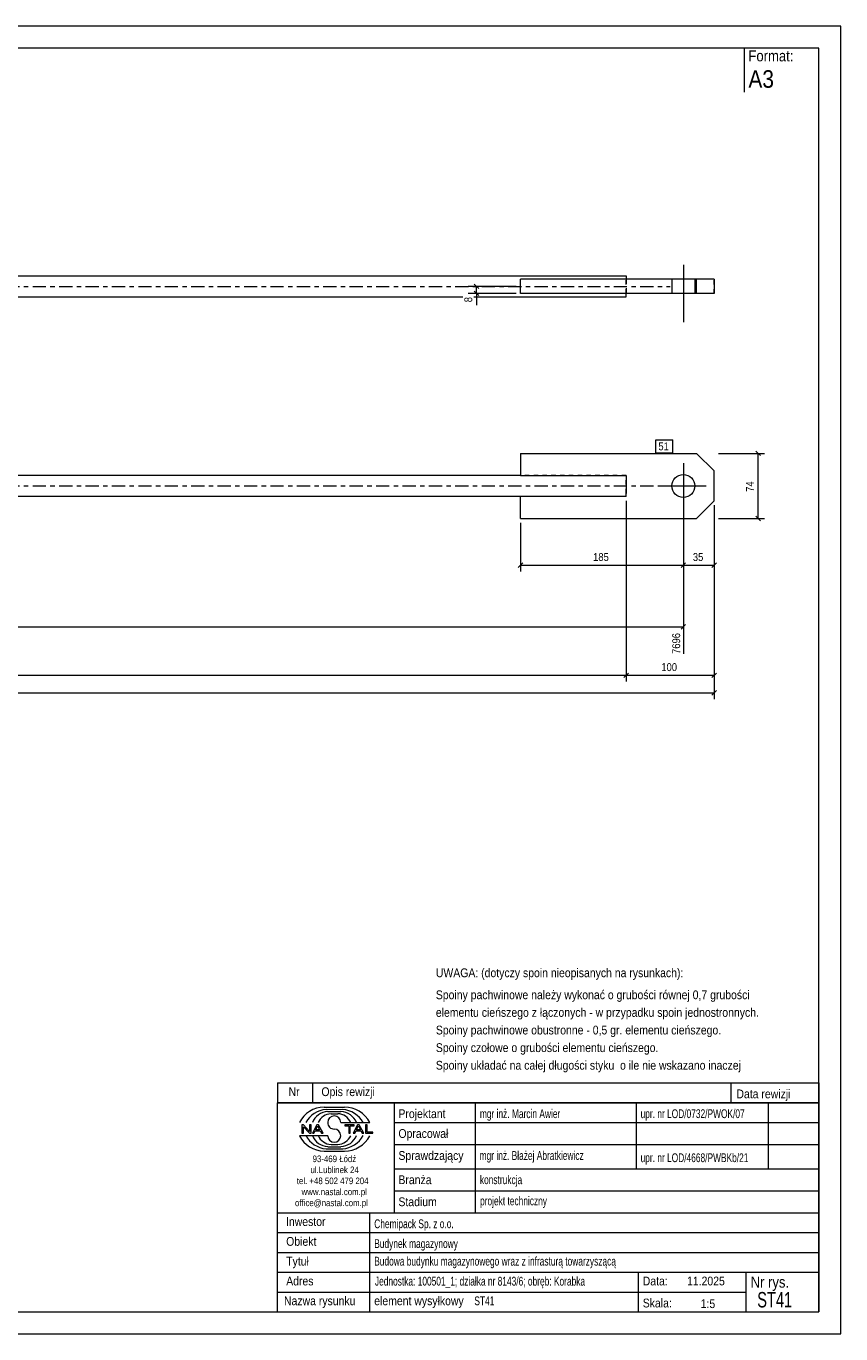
# Model space of a CAD drawing. Header units: millimetres. Extents: x 0 to 420, y 0 to 297.
# Tile 2 of 2: x 235 to 420, y 0 to 297. Entities that reach past the tile are written whole.
import ezdxf

# ---------------------------------------------------------------- set-up
doc = ezdxf.new("R2010")
doc.units = ezdxf.units.MM
for name, pattern in [('XKITLINE00', [0]), ('XKITLINE01', [4, 1, -1, 1, -1]), ('XKITLINE03', [6, 3, -1, 1, -1])]:
    doc.linetypes.add(name, pattern=pattern)
for name, color, linetype, lineweight in [('Arkusz rysunku', 3, 'Continuous', 0), ('Element', 2, 'Continuous', 0), ('Inny typ obiektu', 7, 'Continuous', 0), ('Wymiar', 4, 'Continuous', 0), ('Znak elementu', 2, 'Continuous', 0), ('Śruba', 3, 'Continuous', 0)]:
    doc.layers.add(name, color=color, linetype=linetype, lineweight=lineweight)
doc.styles.add('ARIAL', font='ARIAL.TTF')

msp = doc.modelspace()

# ---------------------------------------------------------------- linework, layer by layer
at = {"layer": 'Arkusz rysunku', "linetype": 'XKITLINE00', "lineweight": 0}
for p, q in [((420, 297), (0, 297)), ((420, 297), (415, 297)), ((420, 0), (420, 297)), ((415, 292), (5, 292)), ((415, 5), (415, 292)), ((5, 5), (415, 5)), ((0, 0), (420, 0))]:
    msp.add_line(p, q, dxfattribs=at)
at = {"layer": 'Element', "linetype": 'XKITLINE00', "lineweight": 0}
for p, q in [((206.42, 240.3), (371.22, 240.3)), ((391.22, 239.5), (347.22, 239.5)), ((347.22, 236.3), (347.22, 239.5)), ((371.22, 240.3), (371.22, 239.5)), ((387.22, 236.3), (387.22, 239.5)), ((391.22, 239.5), (391.22, 236.3)), ((206.42, 235.5), (334.1, 235.5)), ((336.62, 235.5), (371.22, 235.5)), ((391.22, 236.3), (347.22, 236.3)), ((371.22, 235.5), (371.22, 236.3)), ((347.22, 199.97), (347.22, 194.97)), ((347.22, 199.97), (387.22, 199.97)), ((387.22, 199.97), (391.22, 195.97)), ((347.22, 194.97), (206.42, 194.97)), ((347.22, 194.97), (371.22, 194.97)), ((371.22, 194.97), (371.22, 194.25)), ((371.22, 194.25), (371.22, 190.89)), ((391.22, 189.17), (391.22, 195.97)), ((347.22, 190.17), (206.42, 190.17)), ((371.22, 190.17), (347.22, 190.17)), ((347.22, 185.17), (347.22, 190.17)), ((371.22, 190.17), (371.22, 190.89)), ((387.22, 185.17), (391.22, 189.17)), ((347.22, 185.17), (387.22, 185.17))]:
    msp.add_line(p, q, dxfattribs=at)
at = {"layer": 'Element', "linetype": 'XKITLINE03', "lineweight": 0}
for p, q in [((206.42, 237.9), (381.22, 237.9)), ((206.42, 192.57), (381.22, 192.57))]:
    msp.add_line(p, q, dxfattribs=at)
at = {"layer": 'Element', "linetype": 'XKITLINE01', "lineweight": 0}
for p, q in [((371.22, 236.3), (371.22, 239.98)), ((371.22, 239.5), (371.22, 236.3)), ((371.22, 236.3), (371.22, 239.5)), ((387.22, 236.3), (387.22, 239.5)), ((391.22, 236.3), (391.22, 239.5)), ((371.22, 194.97), (347.22, 194.97)), ((371.22, 194.97), (371.22, 194.25)), ((371.22, 194.65), (371.22, 194.25)), ((371.22, 190.89), (371.22, 194.25)), ((371.22, 190.17), (347.22, 190.17)), ((371.22, 190.17), (371.22, 190.89))]:
    msp.add_line(p, q, dxfattribs=at)
at = {"layer": 'Inny typ obiektu', "linetype": 'XKITLINE00', "lineweight": 0}
for p, q in [((398, 292), (398, 282)), ((292, 57), (292, 52.5)), ((292, 57), (415, 57)), ((300, 57), (300, 52.5)), ((395, 57), (395, 52.5)), ((415, 57), (415, 52.5)), ((415, 52.5), (292, 52.5)), ((292, 5), (292, 52.5)), ((292, 52.5), (415, 52.5)), ((302.62, 51.49), (307.23, 51.5)), ((303.07, 50.99), (306.86, 51)), ((303.46, 50.49), (306.45, 50.49)), ((318.5, 52.5), (318.5, 27.5)), ((337, 27.5), (337, 52.5)), ((373.5, 52.5), (373.5, 37.5)), ((403.5, 52.5), (403.5, 37.5)), ((415, 52.5), (415, 5)), ((304.2, 49.98), (305.73, 49.99)), ((306.42, 47.99), (312.98, 47.99)), ((318.5, 48), (415, 48)), ((303.43, 45.01), (297, 45.01)), ((297.93, 47.44), (297.57, 47.44)), ((297.57, 47.44), (297.57, 45.56)), ((297.57, 45.56), (297.9, 45.56)), ((297.9, 47.04), (299.29, 45.56)), ((297.9, 45.56), (297.9, 47.04)), ((299.31, 45.96), (297.93, 47.44)), ((299.29, 45.56), (299.65, 45.56)), ((299.65, 47.44), (299.31, 47.44)), ((299.31, 47.44), (299.31, 45.96)), ((299.65, 45.56), (299.65, 47.44)), ((300.96, 47.44), (299.94, 45.56)), ((299.94, 45.56), (300.31, 45.56)), ((300.31, 45.56), (300.61, 46.13)), ((300.61, 46.13), (301.71, 46.13)), ((300.71, 46.33), (301.14, 47.24)), ((301.6, 46.33), (300.71, 46.33)), ((301.33, 47.44), (300.96, 47.44)), ((301.14, 47.24), (301.6, 46.33)), ((302.41, 45.56), (301.33, 47.44)), ((301.71, 46.13), (302.02, 45.56)), ((302.02, 45.56), (302.41, 45.56)), ((309.43, 47.44), (307.34, 47.44)), ((307.34, 47.44), (307.34, 47.22)), ((307.34, 47.22), (308.21, 47.22)), ((308.21, 47.22), (308.21, 45.56)), ((308.21, 45.56), (308.56, 45.56)), ((308.56, 45.56), (308.56, 47.22)), ((308.56, 47.22), (309.43, 47.22)), ((310.21, 47.44), (309.2, 45.56)), ((309.2, 45.56), (309.57, 45.56)), ((309.43, 47.22), (309.43, 47.44)), ((309.57, 45.56), (309.86, 46.13)), ((309.86, 46.13), (310.96, 46.13)), ((309.96, 46.33), (310.39, 47.24)), ((310.86, 46.33), (309.96, 46.33)), ((310.59, 47.44), (310.21, 47.44)), ((310.4, 47.24), (310.39, 47.24)), ((310.4, 47.24), (310.86, 46.33)), ((311.67, 45.56), (310.59, 47.44)), ((310.96, 46.13), (311.27, 45.56)), ((311.27, 45.56), (311.67, 45.56)), ((312.36, 47.44), (312.01, 47.44)), ((312.01, 47.44), (312.01, 45.56)), ((312.01, 45.56), (313.66, 45.56)), ((312.36, 45.78), (312.36, 47.44)), ((313.66, 45.78), (312.36, 45.78)), ((313.66, 45.56), (313.66, 45.78)), ((303.07, 42.01), (306.86, 42)), ((303.46, 42.51), (306.45, 42.51)), ((304.2, 43.02), (305.73, 43.01)), ((318.5, 43), (415, 43)), ((302.62, 41.51), (307.23, 41.5)), ((318.5, 37.5), (415, 37.5)), ((318.5, 32.5), (415, 32.5)), ((292, 27.5), (415, 27.5)), ((313, 5), (313, 27.5)), ((292, 23), (415, 23)), ((292, 18.5), (415, 18.5)), ((292, 14), (415, 14)), ((374, 5), (374, 14)), ((398.5, 5), (398.5, 14)), ((292, 9.5), (398.5, 9.5)), ((292, 5), (415, 5))]:
    msp.add_line(p, q, dxfattribs=at)
for centre, radius, start, end in [((302.72, 45.08), 6.42, 90.8317, 153.0136), ((303.67, 45), 6.02, 95.7347, 150.2266), ((306.22, 46.41), 4.08, 22.7023, 86.7527), ((306.24, 44.98), 6.04, 29.8256, 84.1252), ((307.25, 45.07), 6.43, 27.0191, 90.199), ((303.7, 46.42), 4.07, 93.3428, 157.3393), ((304.33, 46.6), 3.38, 92.229, 155.8008), ((304.92, 47.99), 1.49, 0.0741, 179.9259), ((304.92, 47.99), 1.49, 179.9259, 270), ((305.59, 46.6), 3.39, 24.2351, 87.5913), ((302.72, 47.92), 6.42, 206.9864, 269.1683), ((303.67, 48), 6.02, 209.7734, 264.2653), ((303.7, 46.58), 4.07, 202.6607, 266.6572), ((304.33, 46.4), 3.38, 204.1992, 267.771), ((304.92, 45.01), 1.49, 180.0741, 359.9259), ((304.92, 45), 1.49, 0.0741, 90), ((305.59, 46.4), 3.39, 272.4087, 335.7649), ((306.22, 46.59), 4.08, 273.2473, 337.2977), ((306.24, 48.02), 6.04, 275.8748, 330.1744), ((307.25, 47.93), 6.43, 269.801, 332.9809)]:
    msp.add_arc(centre, radius, start, end, dxfattribs=at)
at = {"layer": 'Wymiar', "linetype": 'XKITLINE00', "lineweight": 0}
for p, q in [((346.22, 237.9), (335.36, 237.9)), ((336.71, 238.41), (337.73, 237.39)), ((337.22, 236.3), (337.22, 237.9)), ((346.22, 236.3), (335.36, 236.3)), ((336.71, 236.81), (337.73, 235.79)), ((337.22, 236.3), (337.22, 233.61)), ((337.22, 236.3), (337.22, 233.61)), ((392.22, 199.97), (402.66, 199.97)), ((400.71, 200.48), (401.73, 199.46)), ((401.22, 185.17), (401.22, 199.97)), ((384.22, 191.57), (384.22, 154.41)), ((384.22, 191.57), (384.22, 173.13)), ((384.22, 191.57), (384.22, 173.13)), ((371.22, 189.17), (371.22, 148.13)), ((371.22, 189.17), (371.22, 148.13)), ((391.22, 188.17), (391.22, 144.13)), ((391.22, 188.17), (391.22, 148.13)), ((391.22, 188.17), (391.22, 173.13)), ((347.22, 184.17), (347.22, 173.13)), ((392.22, 185.17), (402.66, 185.17)), ((400.71, 185.68), (401.73, 184.66)), ((347.73, 175.08), (346.71, 174.06)), ((347.22, 174.57), (384.22, 174.57)), ((384.73, 175.08), (383.71, 174.06)), ((384.73, 175.08), (383.71, 174.06)), ((384.22, 174.57), (391.22, 174.57)), ((391.73, 175.08), (390.71, 174.06)), ((40.62, 160.57), (384.22, 160.57)), ((384.73, 161.08), (383.71, 160.06)), ((40.62, 149.57), (371.22, 149.57)), ((371.73, 150.08), (370.71, 149.06)), ((371.73, 150.08), (370.71, 149.06)), ((371.22, 149.57), (391.22, 149.57)), ((391.73, 150.08), (390.71, 149.06)), ((20.62, 145.57), (391.22, 145.57)), ((391.73, 146.08), (390.71, 145.06))]:
    msp.add_line(p, q, dxfattribs=at)
at = {"layer": 'Znak elementu', "linetype": 'XKITLINE00', "lineweight": 0}
for p, q in [((377.95, 203.07), (381.82, 203.07)), ((377.95, 200.07), (377.95, 203.07)), ((381.82, 200.07), (381.82, 203.07)), ((377.95, 200.07), (381.82, 200.07))]:
    msp.add_line(p, q, dxfattribs=at)
at = {"layer": 'Śruba', "linetype": 'XKITLINE00', "lineweight": 0}
for p, q in [((384.22, 242.8), (384.22, 229.8)), ((381.62, 239.5), (381.62, 236.3)), ((386.82, 239.5), (386.82, 236.3)), ((384.22, 197.77), (384.22, 187.37)), ((379.02, 192.57), (389.42, 192.57))]:
    msp.add_line(p, q, dxfattribs=at)
msp.add_circle((384.22, 192.57), 2.6, dxfattribs=at)

# ---------------------------------------------------------------- texts
at = {"layer": 'Inny typ obiektu', "style": 'ARIAL'}
for s, height, width, p in [('Format:', 2.5, 0.85, (399, 289)), ('A3', 4, 0.85, (399, 283)), ('UWAGA: (dotyczy spoin nieopisanych na rysunkach):', 2, 0.85, (328, 81)), ('Spoiny pachwinowe należy wykonać o grubości równej 0,7 grubości', 2, 0.85, (328, 76)), ('elementu cieńszego z łączonych - w przypadku spoin jednostronnych.', 2, 0.85, (328, 72)), ('Spoiny pachwinowe obustronne - 0,5 gr. elementu cieńszego.', 2, 0.85, (328, 68)), ('Spoiny czołowe o grubości elementu cieńszego.', 2, 0.85, (328, 64)), ('Spoiny układać na całej długości styku  o ile nie wskazano inaczej', 2, 0.85, (328, 60)), ('Nr', 2, 0.85, (294.54, 54)), ('Opis rewizji', 2, 0.85, (302, 54)), ('Data rewizji', 2, 0.85, (396.28, 53.5)), ('Projektant', 2, 0.85, (319.5, 49)), ('mgr inż. Marcin Awier', 2, 0.68, (338, 49)), ('upr. nr LOD/0732/PWOK/07', 2, 0.68, (374.5, 49)), ('Opracował', 2, 0.85, (319.5, 44.5)), ('Sprawdzający', 2, 0.85, (319.5, 39.5)), ('mgr inż. Błażej Abratkiewicz', 2, 0.68, (337.94, 39.5)), ('93-469 Łódź', 1.5, 0.85, (300, 39)), ('upr. nr LOD/4668/PWBKb/21', 2, 0.68, (374.5, 39)), ('ul.Lublinek 24', 1.5, 0.85, (299.5, 36.5)), ('Branża', 2, 0.85, (319.5, 34)), ('konstrukcja', 2, 0.68, (338, 34)), ('tel. +48 502 479 204', 1.5, 0.85, (296.41, 34)), ('www.nastal.com.pl', 1.5, 0.85, (297.5, 31.5)), ('office@nastal.com.pl', 1.5, 0.85, (296, 29)), ('Stadium', 2, 0.85, (319.5, 29)), ('projekt techniczny', 2, 0.68, (338.04, 29.19)), ('Inwestor', 2, 0.85, (293.96, 24.5)), ('Chemipack Sp. z o.o.', 2, 0.68, (314, 24)), ('Obiekt', 2, 0.85, (294, 20)), ('Budynek magazynowy', 2, 0.68, (314, 19.5)), ('Tytuł', 2, 0.85, (294, 15.5)), ('Budowa budynku magazynowego wraz z infrasturą towarzyszącą', 2, 0.68, (314, 15.5)), ('Adres', 2, 0.85, (294, 11)), ('Jednostka: 100501_1; działka nr 8143/6; obręb: Korabka', 2, 0.68, (314.16, 10.96)), ('Data:', 2, 0.85, (375, 11)), ('11.2025', 2, 0.85, (385.06, 11)), ('Nr rys.', 2.5, 0.85, (399.5, 10.5)), ('ST41', 3.5, 0.68, (401, 6)), ('Nazwa rysunku', 2, 0.85, (293.5, 6.5)), ('element wysyłkowy', 2, 0.85, (314, 6.5)), ('ST41', 2, 0.68, (336.75, 6.5)), ('Skala:', 2, 0.85, (375, 6)), ('1:5', 2, 0.85, (388.16, 5.85))]:
    msp.add_text(s, height=height, dxfattribs=dict(at, width=width)).set_placement(p)
at = {"layer": 'Wymiar', "style": 'ARIAL', "width": 0.85}
for s, p in [('8', (336.26, 234.29)), ('74', (400.26, 191.23)), ('7696', (383.5, 154.41))]:
    msp.add_text(s, height=1.8, rotation=90.0002, dxfattribs=at).set_placement(p)
for s, p in [('185', (363.72, 175.53)), ('35', (386.38, 175.53)), ('100', (379.22, 150.53))]:
    msp.add_text(s, height=1.8, dxfattribs=at).set_placement(p)
at = {"layer": 'Znak elementu', "style": 'ARIAL', "width": 0.85}
msp.add_text('51', height=1.8, dxfattribs=at).set_placement((378.55, 200.67))

doc.saveas('drawing.dxf')
